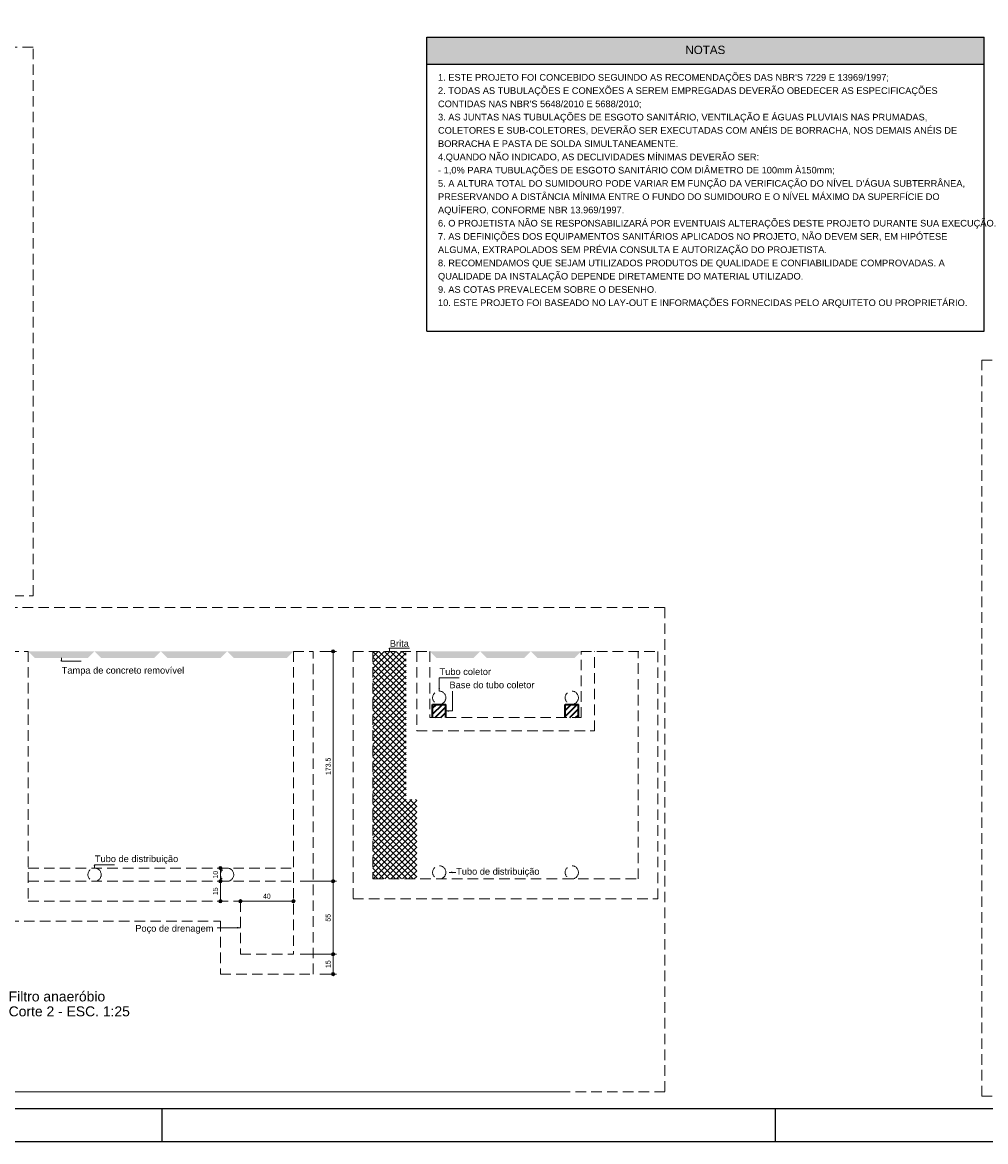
# Model space of a CAD drawing. Header units: feet. Extents: x 8 to 127, y 6 to 90.
# Tile 7 of 256: x 49 to 78, y 6 to 40. Entities that reach past the tile are written whole.
import ezdxf

# ---------------------------------------------------------------- set-up
doc = ezdxf.new("R2010")
doc.units = ezdxf.units.FT
doc.header["$MEASUREMENT"] = 0
doc.linetypes.add('HIDDEN2', pattern=[0.47625, 0.3175, -0.15875])
doc.layers.add('ARQ-FOLHA', color=7, linetype='Continuous')
doc.layers.add('Selo', color=7, linetype='Continuous')
for name, color, linetype, lineweight in [('DI-Cotas', 8, 'Continuous', 9), ('DI-Destaque', 1, 'Continuous', 35), ('DI-Detalhes', 8, 'HIDDEN2', 9), ('DI-Eixos', 7, 'HIDDEN2', 9), ('DI-Hachuras Tabelas', 251, 'Continuous', 0), ('DI-Níveis', 7, 'Continuous', 0), ('DI-Títulos', 7, 'Continuous', 9), ('Textos', 7, 'Continuous', 9)]:
    doc.layers.add(name, color=color, linetype=linetype, lineweight=lineweight)
doc.styles.add('Arial', font='arial.ttf')

msp = doc.modelspace()

# ---------------------------------------------------------------- hatches: boundary and pattern name
at = {"layer": 'DI-Cotas', "linetype": 'Continuous'}
for points in [[(58.079, 20.676), (58.078, 20.68), (58.078, 20.684), (58.077, 20.689), (58.076, 20.693), (58.074, 20.697), (58.072, 20.701), (58.07, 20.704), (58.067, 20.708), (58.064, 20.711), (58.061, 20.714), (58.057, 20.717), (58.054, 20.719), (58.05, 20.721), (58.046, 20.723), (58.042, 20.724), (58.037, 20.725), (58.033, 20.725), (58.029, 20.726), (58.024, 20.725), (58.02, 20.725), (58.016, 20.724), (58.011, 20.723), (58.007, 20.721), (58.004, 20.719), (58, 20.717), (57.996, 20.714), (57.993, 20.711), (57.99, 20.708), (57.988, 20.704), (57.985, 20.701), (57.983, 20.697), (57.982, 20.693), (57.98, 20.689), (57.979, 20.684), (57.979, 20.68), (57.979, 20.676), (57.979, 20.671), (57.979, 20.667), (57.98, 20.663), (57.982, 20.658), (57.983, 20.654), (57.985, 20.651), (57.988, 20.647), (57.99, 20.643), (57.993, 20.64), (57.996, 20.637), (58, 20.635), (58.004, 20.632), (58.007, 20.63), (58.011, 20.629), (58.016, 20.627), (58.02, 20.626), (58.024, 20.626), (58.029, 20.626), (58.033, 20.626), (58.037, 20.626), (58.042, 20.627), (58.046, 20.629), (58.05, 20.63), (58.054, 20.632), (58.057, 20.635), (58.061, 20.637), (58.064, 20.64), (58.067, 20.643), (58.07, 20.647), (58.072, 20.651), (58.074, 20.654), (58.076, 20.658), (58.077, 20.663), (58.078, 20.667), (58.078, 20.671)], [(54.679, 14.136), (54.678, 14.14), (54.678, 14.145), (54.677, 14.149), (54.676, 14.153), (54.674, 14.157), (54.672, 14.161), (54.67, 14.165), (54.667, 14.168), (54.664, 14.171), (54.661, 14.174), (54.657, 14.177), (54.654, 14.179), (54.65, 14.181), (54.646, 14.183), (54.642, 14.184), (54.637, 14.185), (54.633, 14.186), (54.629, 14.186), (54.624, 14.186), (54.62, 14.185), (54.616, 14.184), (54.611, 14.183), (54.607, 14.181), (54.604, 14.179), (54.6, 14.177), (54.596, 14.174), (54.593, 14.171), (54.59, 14.168), (54.588, 14.165), (54.585, 14.161), (54.583, 14.157), (54.582, 14.153), (54.58, 14.149), (54.579, 14.145), (54.579, 14.14), (54.579, 14.136), (54.579, 14.132), (54.579, 14.127), (54.58, 14.123), (54.582, 14.119), (54.583, 14.115), (54.585, 14.111), (54.588, 14.107), (54.59, 14.104), (54.593, 14.101), (54.596, 14.098), (54.6, 14.095), (54.604, 14.093), (54.607, 14.091), (54.611, 14.089), (54.616, 14.088), (54.62, 14.087), (54.624, 14.086), (54.629, 14.086), (54.633, 14.086), (54.637, 14.087), (54.642, 14.088), (54.646, 14.089), (54.65, 14.091), (54.654, 14.093), (54.657, 14.095), (54.661, 14.098), (54.664, 14.101), (54.667, 14.104), (54.67, 14.107), (54.672, 14.111), (54.674, 14.115), (54.676, 14.119), (54.677, 14.123), (54.678, 14.127), (54.678, 14.132)], [(54.679, 13.736), (54.678, 13.74), (54.678, 13.745), (54.677, 13.749), (54.676, 13.753), (54.674, 13.757), (54.672, 13.761), (54.67, 13.765), (54.667, 13.768), (54.664, 13.771), (54.661, 13.774), (54.657, 13.777), (54.654, 13.779), (54.65, 13.781), (54.646, 13.783), (54.642, 13.784), (54.637, 13.785), (54.633, 13.786), (54.629, 13.786), (54.624, 13.786), (54.62, 13.785), (54.616, 13.784), (54.611, 13.783), (54.607, 13.781), (54.604, 13.779), (54.6, 13.777), (54.596, 13.774), (54.593, 13.771), (54.59, 13.768), (54.588, 13.765), (54.585, 13.761), (54.583, 13.757), (54.582, 13.753), (54.58, 13.749), (54.579, 13.745), (54.579, 13.74), (54.579, 13.736), (54.579, 13.732), (54.579, 13.727), (54.58, 13.723), (54.582, 13.719), (54.583, 13.715), (54.585, 13.711), (54.588, 13.707), (54.59, 13.704), (54.593, 13.701), (54.596, 13.698), (54.6, 13.695), (54.604, 13.693), (54.607, 13.691), (54.611, 13.689), (54.616, 13.688), (54.62, 13.687), (54.624, 13.686), (54.629, 13.686), (54.633, 13.686), (54.637, 13.687), (54.642, 13.688), (54.646, 13.689), (54.65, 13.691), (54.654, 13.693), (54.657, 13.695), (54.661, 13.698), (54.664, 13.701), (54.667, 13.704), (54.67, 13.707), (54.672, 13.711), (54.674, 13.715), (54.676, 13.719), (54.677, 13.723), (54.678, 13.727), (54.678, 13.732)], [(54.679, 13.736), (54.678, 13.74), (54.678, 13.745), (54.677, 13.749), (54.676, 13.753), (54.674, 13.757), (54.672, 13.761), (54.67, 13.765), (54.667, 13.768), (54.664, 13.771), (54.661, 13.774), (54.657, 13.777), (54.654, 13.779), (54.65, 13.781), (54.646, 13.783), (54.642, 13.784), (54.637, 13.785), (54.633, 13.786), (54.629, 13.786), (54.624, 13.786), (54.62, 13.785), (54.616, 13.784), (54.611, 13.783), (54.607, 13.781), (54.604, 13.779), (54.6, 13.777), (54.596, 13.774), (54.593, 13.771), (54.59, 13.768), (54.588, 13.765), (54.585, 13.761), (54.583, 13.757), (54.582, 13.753), (54.58, 13.749), (54.579, 13.745), (54.579, 13.74), (54.579, 13.736), (54.579, 13.732), (54.579, 13.727), (54.58, 13.723), (54.582, 13.719), (54.583, 13.715), (54.585, 13.711), (54.588, 13.707), (54.59, 13.704), (54.593, 13.701), (54.596, 13.698), (54.6, 13.695), (54.604, 13.693), (54.607, 13.691), (54.611, 13.689), (54.616, 13.688), (54.62, 13.687), (54.624, 13.686), (54.629, 13.686), (54.633, 13.686), (54.637, 13.687), (54.642, 13.688), (54.646, 13.689), (54.65, 13.691), (54.654, 13.693), (54.657, 13.695), (54.661, 13.698), (54.664, 13.701), (54.667, 13.704), (54.67, 13.707), (54.672, 13.711), (54.674, 13.715), (54.676, 13.719), (54.677, 13.723), (54.678, 13.727), (54.678, 13.732)], [(58.079, 13.736), (58.078, 13.74), (58.078, 13.745), (58.077, 13.749), (58.076, 13.753), (58.074, 13.757), (58.072, 13.761), (58.07, 13.765), (58.067, 13.768), (58.064, 13.771), (58.061, 13.774), (58.057, 13.777), (58.054, 13.779), (58.05, 13.781), (58.046, 13.783), (58.042, 13.784), (58.037, 13.785), (58.033, 13.786), (58.029, 13.786), (58.024, 13.786), (58.02, 13.785), (58.016, 13.784), (58.011, 13.783), (58.007, 13.781), (58.004, 13.779), (58, 13.777), (57.996, 13.774), (57.993, 13.771), (57.99, 13.768), (57.988, 13.765), (57.985, 13.761), (57.983, 13.757), (57.982, 13.753), (57.98, 13.749), (57.979, 13.745), (57.979, 13.74), (57.979, 13.736), (57.979, 13.732), (57.979, 13.727), (57.98, 13.723), (57.982, 13.719), (57.983, 13.715), (57.985, 13.711), (57.988, 13.707), (57.99, 13.704), (57.993, 13.701), (57.996, 13.698), (58, 13.695), (58.004, 13.693), (58.007, 13.691), (58.011, 13.689), (58.016, 13.688), (58.02, 13.687), (58.024, 13.686), (58.029, 13.686), (58.033, 13.686), (58.037, 13.687), (58.042, 13.688), (58.046, 13.689), (58.05, 13.691), (58.054, 13.693), (58.057, 13.695), (58.061, 13.698), (58.064, 13.701), (58.067, 13.704), (58.07, 13.707), (58.072, 13.711), (58.074, 13.715), (58.076, 13.719), (58.077, 13.723), (58.078, 13.727), (58.078, 13.732)], [(58.079, 13.736), (58.078, 13.74), (58.078, 13.745), (58.077, 13.749), (58.076, 13.753), (58.074, 13.757), (58.072, 13.761), (58.07, 13.765), (58.067, 13.768), (58.064, 13.771), (58.061, 13.774), (58.057, 13.777), (58.054, 13.779), (58.05, 13.781), (58.046, 13.783), (58.042, 13.784), (58.037, 13.785), (58.033, 13.786), (58.029, 13.786), (58.024, 13.786), (58.02, 13.785), (58.016, 13.784), (58.011, 13.783), (58.007, 13.781), (58.004, 13.779), (58, 13.777), (57.996, 13.774), (57.993, 13.771), (57.99, 13.768), (57.988, 13.765), (57.985, 13.761), (57.983, 13.757), (57.982, 13.753), (57.98, 13.749), (57.979, 13.745), (57.979, 13.74), (57.979, 13.736), (57.979, 13.732), (57.979, 13.727), (57.98, 13.723), (57.982, 13.719), (57.983, 13.715), (57.985, 13.711), (57.988, 13.707), (57.99, 13.704), (57.993, 13.701), (57.996, 13.698), (58, 13.695), (58.004, 13.693), (58.007, 13.691), (58.011, 13.689), (58.016, 13.688), (58.02, 13.687), (58.024, 13.686), (58.029, 13.686), (58.033, 13.686), (58.037, 13.687), (58.042, 13.688), (58.046, 13.689), (58.05, 13.691), (58.054, 13.693), (58.057, 13.695), (58.061, 13.698), (58.064, 13.701), (58.067, 13.704), (58.07, 13.707), (58.072, 13.711), (58.074, 13.715), (58.076, 13.719), (58.077, 13.723), (58.078, 13.727), (58.078, 13.732)], [(54.679, 13.136), (54.678, 13.14), (54.678, 13.145), (54.677, 13.149), (54.676, 13.153), (54.674, 13.157), (54.672, 13.161), (54.67, 13.165), (54.667, 13.168), (54.664, 13.171), (54.661, 13.174), (54.657, 13.177), (54.654, 13.179), (54.65, 13.181), (54.646, 13.183), (54.642, 13.184), (54.637, 13.185), (54.633, 13.186), (54.629, 13.186), (54.624, 13.186), (54.62, 13.185), (54.616, 13.184), (54.611, 13.183), (54.607, 13.181), (54.604, 13.179), (54.6, 13.177), (54.596, 13.174), (54.593, 13.171), (54.59, 13.168), (54.588, 13.165), (54.585, 13.161), (54.583, 13.157), (54.582, 13.153), (54.58, 13.149), (54.579, 13.145), (54.579, 13.14), (54.579, 13.136), (54.579, 13.132), (54.579, 13.127), (54.58, 13.123), (54.582, 13.119), (54.583, 13.115), (54.585, 13.111), (54.588, 13.107), (54.59, 13.104), (54.593, 13.101), (54.596, 13.098), (54.6, 13.095), (54.604, 13.093), (54.607, 13.091), (54.611, 13.089), (54.616, 13.088), (54.62, 13.087), (54.624, 13.086), (54.629, 13.086), (54.633, 13.086), (54.637, 13.087), (54.642, 13.088), (54.646, 13.089), (54.65, 13.091), (54.654, 13.093), (54.657, 13.095), (54.661, 13.098), (54.664, 13.101), (54.667, 13.104), (54.67, 13.107), (54.672, 13.111), (54.674, 13.115), (54.676, 13.119), (54.677, 13.123), (54.678, 13.127), (54.678, 13.132)], [(55.279, 13.136), (55.278, 13.14), (55.278, 13.145), (55.277, 13.149), (55.276, 13.153), (55.274, 13.157), (55.272, 13.161), (55.27, 13.165), (55.267, 13.168), (55.264, 13.171), (55.261, 13.174), (55.257, 13.177), (55.254, 13.179), (55.25, 13.181), (55.246, 13.183), (55.242, 13.184), (55.237, 13.185), (55.233, 13.186), (55.229, 13.186), (55.224, 13.186), (55.22, 13.185), (55.216, 13.184), (55.211, 13.183), (55.207, 13.181), (55.204, 13.179), (55.2, 13.177), (55.196, 13.174), (55.193, 13.171), (55.19, 13.168), (55.188, 13.165), (55.185, 13.161), (55.183, 13.157), (55.182, 13.153), (55.18, 13.149), (55.179, 13.145), (55.179, 13.14), (55.179, 13.136), (55.179, 13.132), (55.179, 13.127), (55.18, 13.123), (55.182, 13.119), (55.183, 13.115), (55.185, 13.111), (55.188, 13.107), (55.19, 13.104), (55.193, 13.101), (55.196, 13.098), (55.2, 13.095), (55.204, 13.093), (55.207, 13.091), (55.211, 13.089), (55.216, 13.088), (55.22, 13.087), (55.224, 13.086), (55.229, 13.086), (55.233, 13.086), (55.237, 13.087), (55.242, 13.088), (55.246, 13.089), (55.25, 13.091), (55.254, 13.093), (55.257, 13.095), (55.261, 13.098), (55.264, 13.101), (55.267, 13.104), (55.27, 13.107), (55.272, 13.111), (55.274, 13.115), (55.276, 13.119), (55.277, 13.123), (55.278, 13.127), (55.278, 13.132)], [(56.879, 13.136), (56.878, 13.14), (56.878, 13.145), (56.877, 13.149), (56.876, 13.153), (56.874, 13.157), (56.872, 13.161), (56.87, 13.165), (56.867, 13.168), (56.864, 13.171), (56.861, 13.174), (56.857, 13.177), (56.854, 13.179), (56.85, 13.181), (56.846, 13.183), (56.842, 13.184), (56.837, 13.185), (56.833, 13.186), (56.829, 13.186), (56.824, 13.186), (56.82, 13.185), (56.816, 13.184), (56.811, 13.183), (56.807, 13.181), (56.804, 13.179), (56.8, 13.177), (56.796, 13.174), (56.793, 13.171), (56.79, 13.168), (56.788, 13.165), (56.785, 13.161), (56.783, 13.157), (56.782, 13.153), (56.78, 13.149), (56.779, 13.145), (56.779, 13.14), (56.779, 13.136), (56.779, 13.132), (56.779, 13.127), (56.78, 13.123), (56.782, 13.119), (56.783, 13.115), (56.785, 13.111), (56.788, 13.107), (56.79, 13.104), (56.793, 13.101), (56.796, 13.098), (56.8, 13.095), (56.804, 13.093), (56.807, 13.091), (56.811, 13.089), (56.816, 13.088), (56.82, 13.087), (56.824, 13.086), (56.829, 13.086), (56.833, 13.086), (56.837, 13.087), (56.842, 13.088), (56.846, 13.089), (56.85, 13.091), (56.854, 13.093), (56.857, 13.095), (56.861, 13.098), (56.864, 13.101), (56.867, 13.104), (56.87, 13.107), (56.872, 13.111), (56.874, 13.115), (56.876, 13.119), (56.877, 13.123), (56.878, 13.127), (56.878, 13.132)], [(58.079, 11.536), (58.078, 11.54), (58.078, 11.545), (58.077, 11.549), (58.076, 11.553), (58.074, 11.557), (58.072, 11.561), (58.07, 11.565), (58.067, 11.568), (58.064, 11.571), (58.061, 11.574), (58.057, 11.577), (58.054, 11.579), (58.05, 11.581), (58.046, 11.583), (58.042, 11.584), (58.037, 11.585), (58.033, 11.586), (58.029, 11.586), (58.024, 11.586), (58.02, 11.585), (58.016, 11.584), (58.011, 11.583), (58.007, 11.581), (58.004, 11.579), (58, 11.577), (57.996, 11.574), (57.993, 11.571), (57.99, 11.568), (57.988, 11.565), (57.985, 11.561), (57.983, 11.557), (57.982, 11.553), (57.98, 11.549), (57.979, 11.545), (57.979, 11.54), (57.979, 11.536), (57.979, 11.532), (57.979, 11.527), (57.98, 11.523), (57.982, 11.519), (57.983, 11.515), (57.985, 11.511), (57.988, 11.507), (57.99, 11.504), (57.993, 11.501), (57.996, 11.498), (58, 11.495), (58.004, 11.493), (58.007, 11.491), (58.011, 11.489), (58.016, 11.488), (58.02, 11.487), (58.024, 11.486), (58.029, 11.486), (58.033, 11.486), (58.037, 11.487), (58.042, 11.488), (58.046, 11.489), (58.05, 11.491), (58.054, 11.493), (58.057, 11.495), (58.061, 11.498), (58.064, 11.501), (58.067, 11.504), (58.07, 11.507), (58.072, 11.511), (58.074, 11.515), (58.076, 11.519), (58.077, 11.523), (58.078, 11.527), (58.078, 11.532)], [(58.079, 11.536), (58.078, 11.54), (58.078, 11.545), (58.077, 11.549), (58.076, 11.553), (58.074, 11.557), (58.072, 11.561), (58.07, 11.565), (58.067, 11.568), (58.064, 11.571), (58.061, 11.574), (58.057, 11.577), (58.054, 11.579), (58.05, 11.581), (58.046, 11.583), (58.042, 11.584), (58.037, 11.585), (58.033, 11.586), (58.029, 11.586), (58.024, 11.586), (58.02, 11.585), (58.016, 11.584), (58.011, 11.583), (58.007, 11.581), (58.004, 11.579), (58, 11.577), (57.996, 11.574), (57.993, 11.571), (57.99, 11.568), (57.988, 11.565), (57.985, 11.561), (57.983, 11.557), (57.982, 11.553), (57.98, 11.549), (57.979, 11.545), (57.979, 11.54), (57.979, 11.536), (57.979, 11.532), (57.979, 11.527), (57.98, 11.523), (57.982, 11.519), (57.983, 11.515), (57.985, 11.511), (57.988, 11.507), (57.99, 11.504), (57.993, 11.501), (57.996, 11.498), (58, 11.495), (58.004, 11.493), (58.007, 11.491), (58.011, 11.489), (58.016, 11.488), (58.02, 11.487), (58.024, 11.486), (58.029, 11.486), (58.033, 11.486), (58.037, 11.487), (58.042, 11.488), (58.046, 11.489), (58.05, 11.491), (58.054, 11.493), (58.057, 11.495), (58.061, 11.498), (58.064, 11.501), (58.067, 11.504), (58.07, 11.507), (58.072, 11.511), (58.074, 11.515), (58.076, 11.519), (58.077, 11.523), (58.078, 11.527), (58.078, 11.532)], [(58.079, 10.936), (58.078, 10.94), (58.078, 10.945), (58.077, 10.949), (58.076, 10.953), (58.074, 10.957), (58.072, 10.961), (58.07, 10.965), (58.067, 10.968), (58.064, 10.971), (58.061, 10.974), (58.057, 10.977), (58.054, 10.979), (58.05, 10.981), (58.046, 10.983), (58.042, 10.984), (58.037, 10.985), (58.033, 10.986), (58.029, 10.986), (58.024, 10.986), (58.02, 10.985), (58.016, 10.984), (58.011, 10.983), (58.007, 10.981), (58.004, 10.979), (58, 10.977), (57.996, 10.974), (57.993, 10.971), (57.99, 10.968), (57.988, 10.965), (57.985, 10.961), (57.983, 10.957), (57.982, 10.953), (57.98, 10.949), (57.979, 10.945), (57.979, 10.94), (57.979, 10.936), (57.979, 10.932), (57.979, 10.927), (57.98, 10.923), (57.982, 10.919), (57.983, 10.915), (57.985, 10.911), (57.988, 10.907), (57.99, 10.904), (57.993, 10.901), (57.996, 10.898), (58, 10.895), (58.004, 10.893), (58.007, 10.891), (58.011, 10.889), (58.016, 10.888), (58.02, 10.887), (58.024, 10.886), (58.029, 10.886), (58.033, 10.886), (58.037, 10.887), (58.042, 10.888), (58.046, 10.889), (58.05, 10.891), (58.054, 10.893), (58.057, 10.895), (58.061, 10.898), (58.064, 10.901), (58.067, 10.904), (58.07, 10.907), (58.072, 10.911), (58.074, 10.915), (58.076, 10.919), (58.077, 10.923), (58.078, 10.927), (58.078, 10.932)]]:
    msp.add_hatch(color=8, dxfattribs=at).paths.add_polyline_path(points)
at = {"layer": 'DI-Cotas', "linetype": 'Continuous', "lineweight": 9}
for points in [[(59.729, 20.676), (59.754, 20.772), (59.703, 20.772)], [(49.829, 20.476), (49.803, 20.379), (49.854, 20.379)], [(61.229, 19.476), (61.254, 19.572), (61.203, 19.572)], [(61.429, 18.876), (61.525, 18.85), (61.525, 18.901)], [(50.829, 14.136), (50.854, 14.233), (50.803, 14.233)], [(61.529, 14.006), (61.625, 13.98), (61.625, 14.032)], [(55.229, 12.336), (55.132, 12.362), (55.132, 12.31)]]:
    msp.add_hatch(color=8, dxfattribs=at).paths.add_polyline_path(points)
at = {"layer": 'DI-Destaque', "linetype": 'Continuous'}
h = msp.add_hatch(dxfattribs=at)
h.set_pattern_fill('ANSI31', color=1, style=0)
h.paths.add_polyline_path([(61.029, 19.076), (61.029, 18.676), (61.429, 18.676), (61.429, 19.076)])
h = msp.add_hatch(dxfattribs=at)
h.set_pattern_fill('ANSI31', color=1, style=0)
h.paths.add_polyline_path([(65.029, 19.076), (65.029, 18.676), (65.429, 18.676), (65.429, 19.076)])
at = {"layer": 'DI-Detalhes', "linetype": 'Continuous'}
for points in [[(48.829, 20.676), (49.029, 20.476), (50.629, 20.476), (50.829, 20.676)], [(50.829, 20.676), (51.029, 20.476), (52.629, 20.476), (52.829, 20.676)], [(52.829, 20.676), (53.029, 20.476), (54.629, 20.476), (54.829, 20.676)], [(54.829, 20.676), (55.029, 20.476), (56.629, 20.476), (56.829, 20.676)], [(60.949, 20.676), (61.149, 20.476), (62.269, 20.476), (62.469, 20.676)], [(62.469, 20.676), (62.669, 20.476), (63.789, 20.476), (63.989, 20.676)], [(63.989, 20.676), (64.189, 20.476), (65.309, 20.476), (65.509, 20.676)]]:
    msp.add_hatch(color=8, dxfattribs=at).paths.add_polyline_path(points)
at = {"layer": 'DI-Hachuras Tabelas', "linetype": 'Continuous'}
msp.add_hatch(color=253, dxfattribs=at).paths.add_polyline_path([(60.856, 39.21), (77.666, 39.21), (77.666, 38.396), (60.856, 38.396)])
at = {"layer": 'DI-Níveis', "linetype": 'Continuous'}
h = msp.add_hatch(dxfattribs=at)
h.set_pattern_fill('ANSI37', style=0)
h.paths.add_polyline_path([(59.229, 20.676), (59.229, 13.806), (60.549, 13.806), (60.549, 16.206), (60.229, 16.206), (60.229, 20.676)])

# ---------------------------------------------------------------- linework, layer by layer
at = {"layer": 'ARQ-FOLHA'}
for p, q in [((52.872, 5.881), (52.872, 6.881)), ((71.372, 5.881), (71.372, 6.881))]:
    msp.add_line(p, q, dxfattribs=at)
for points in [[(125.872, 88.981), (10.472, 88.981), (10.472, 6.881), (125.872, 6.881), (125.872, 88.981)], [(7.972, 5.881), (126.872, 5.881)]]:
    msp.add_lwpolyline(points, dxfattribs=at)
at = {"layer": 'DI-Cotas', "color": 8, "linetype": 'Continuous', "lineweight": 9}
for p, q in [((57.629, 20.676), (58.129, 20.676)), ((58.029, 13.736), (58.029, 20.676)), ((49.829, 20.376), (50.429, 20.376)), ((61.229, 19.876), (61.829, 19.876)), ((61.629, 19.476), (61.629, 18.876)), ((50.829, 14.236), (51.429, 14.236)), ((54.629, 14.136), (54.529, 14.136)), ((54.629, 13.736), (54.629, 14.136)), ((54.629, 13.736), (54.529, 13.736)), ((54.629, 13.736), (54.529, 13.736)), ((54.629, 13.136), (54.629, 13.736)), ((57.029, 13.736), (58.129, 13.736)), ((57.029, 13.736), (58.129, 13.736)), ((58.029, 11.536), (58.029, 13.736)), ((54.629, 13.136), (54.529, 13.136)), ((56.829, 13.136), (55.229, 13.136)), ((57.029, 11.536), (58.129, 11.536)), ((57.029, 11.536), (58.129, 11.536)), ((58.029, 10.936), (58.029, 11.536)), ((57.629, 10.936), (58.129, 10.936))]:
    msp.add_line(p, q, dxfattribs=at)
for points in [[(59.729, 20.676), (59.729, 20.776)], [(49.829, 20.476), (49.829, 20.376)], [(61.229, 19.476), (61.229, 19.876)], [(61.429, 18.876), (61.629, 18.876)], [(50.829, 14.136), (50.829, 14.236)], [(61.529, 14.006), (61.729, 14.006)], [(55.229, 12.336), (54.529, 12.336)]]:
    msp.add_lwpolyline(points, dxfattribs=at)
for centre in [(58.029, 20.676), (54.629, 14.136), (54.629, 13.736), (54.629, 13.736), (58.029, 13.736), (58.029, 13.736), (54.629, 13.136), (55.229, 13.136), (56.829, 13.136), (58.029, 11.536), (58.029, 11.536), (58.029, 10.936)]:
    msp.add_circle(centre, 0.05, dxfattribs=at)
at = {"layer": 'DI-Destaque', "color": 1, "linetype": 'Continuous', "lineweight": 35}
for p, q in [((61.029, 18.676), (61.029, 19.076)), ((61.029, 19.076), (61.429, 19.076)), ((61.429, 18.676), (61.429, 19.076)), ((65.029, 18.676), (65.029, 19.076)), ((65.029, 19.076), (65.429, 19.076)), ((65.429, 18.676), (65.429, 19.076))]:
    msp.add_line(p, q, dxfattribs=at)
at = {"layer": 'DI-Detalhes'}
for p, q in [((48.975, 38.906), (11.23, 38.906)), ((48.975, 22.353), (48.975, 38.906)), ((11.23, 22.353), (48.975, 22.353)), ((11.036, 21.994), (68.04, 21.994)), ((11.036, 21.994), (64.889, 21.994)), ((68.04, 21.994), (68.04, 7.382)), ((68.04, 21.994), (68.04, 7.382)), ((68.04, 7.382), (11.036, 7.382)), ((64.889, 7.382), (11.036, 7.382))]:
    msp.add_line(p, q, dxfattribs=at)
msp.add_lwpolyline([(77.597, 29.467), (107.918, 29.467), (107.918, 7.249), (77.597, 7.249)], close=True, dxfattribs=at)
at = {"layer": 'DI-Detalhes', "color": 8, "linetype": 'HIDDEN2', "lineweight": 9}
for centre in [(61.229, 19.276), (65.229, 19.276), (61.229, 14.006), (65.229, 14.006), (50.829, 13.936), (54.829, 13.936)]:
    msp.add_circle(centre, 0.2, dxfattribs=at)
at = {"layer": 'DI-Eixos', "color": 7, "linetype": 'HIDDEN2', "lineweight": 9}
for p, q in [((48.229, 20.676), (48.829, 20.676)), ((48.829, 20.676), (48.829, 13.136)), ((56.829, 20.676), (56.829, 11.536)), ((56.829, 20.676), (57.429, 20.676)), ((57.429, 10.936), (57.429, 20.676)), ((58.629, 20.676), (58.629, 13.206)), ((58.629, 20.676), (60.949, 20.676)), ((59.229, 20.676), (59.229, 13.806)), ((60.549, 20.676), (60.549, 18.276)), ((60.949, 20.676), (60.949, 18.676)), ((65.509, 18.676), (65.509, 20.676)), ((65.509, 20.676), (67.829, 20.676)), ((65.909, 18.276), (65.909, 20.676)), ((67.229, 13.806), (67.229, 20.676)), ((67.829, 13.206), (67.829, 20.676)), ((60.949, 18.676), (65.509, 18.676)), ((60.549, 18.276), (65.909, 18.276)), ((48.829, 14.136), (56.829, 14.136)), ((48.829, 13.736), (56.829, 13.736)), ((59.229, 13.806), (67.229, 13.806)), ((58.629, 13.206), (67.829, 13.206)), ((48.829, 13.136), (55.229, 13.136)), ((55.229, 13.136), (55.229, 11.536)), ((48.229, 12.536), (54.629, 12.536)), ((54.629, 12.536), (54.629, 10.936)), ((55.229, 11.536), (56.829, 11.536)), ((54.629, 10.936), (57.429, 10.936))]:
    msp.add_line(p, q, dxfattribs=at)
at = {"layer": 'DI-Níveis', "color": 7, "linetype": 'Continuous', "lineweight": 0}
msp.add_line((59.729, 20.776), (60.329, 20.776), dxfattribs=at)
at = {"layer": 'Selo'}
for p, q in [((60.856, 30.336), (60.856, 39.21)), ((60.856, 39.21), (77.666, 39.21)), ((77.666, 30.336), (77.666, 39.21)), ((60.856, 38.396), (77.666, 38.396)), ((60.856, 30.336), (77.666, 30.336))]:
    msp.add_line(p, q, dxfattribs=at)

# ---------------------------------------------------------------- texts
at = {"layer": 'DI-Cotas', "color": 8, "char_height": 0.15, "attachment_point": 8, "rotation": 90.0002, "line_spacing_factor": 0.6, "style": 'Arial'}
for s, insert, width in [('173.5', (57.954, 17.206), 1.0484), ('10', (54.554, 13.936), 0.46601), ('15', (54.554, 13.436), 0.46601), ('55', (57.954, 12.636), 0.46601), ('15', (57.954, 11.236), 0.46601)]:
    msp.add_mtext(s, dxfattribs=dict(at, insert=insert, width=width))
at = {"layer": 'DI-Cotas', "color": 8, "insert": (56.029, 13.211), "char_height": 0.15, "width": 0.46601, "attachment_point": 8, "line_spacing_factor": 0.6, "style": 'Arial'}
msp.add_mtext('40', dxfattribs=at)
at = {"layer": 'DI-Detalhes', "color": 8, "char_height": 0.2, "line_spacing_factor": 0.6, "style": 'Arial'}
for s, insert, width, attachment_point in [('Tampa de concreto removível', (49.839, 19.944), 7.39085, 7), ('Tubo coletor', (61.239, 19.96), 3.10549, 7), ('Base do tubo coletor', (61.539, 19.56), 5.1247, 7), ('Tubo de distribuição', (50.839, 14.254), 5.0311, 7), ('Tubo de distribuição', (61.739, 13.874), 5.0311, 7), ('Poço de drenagem', (54.419, 12.154), 4.72104, 9)]:
    msp.add_mtext(s, dxfattribs=dict(at, insert=insert, width=width, attachment_point=attachment_point))
at = {"layer": 'DI-Níveis', "color": 7, "insert": (59.739, 20.81), "char_height": 0.2, "width": 1.14878, "attachment_point": 7, "line_spacing_factor": 0.6, "style": 'Arial'}
msp.add_mtext('Brita', dxfattribs=at)
at = {"layer": 'DI-Títulos', "color": 7, "char_height": 0.3, "attachment_point": 7, "line_spacing_factor": 0.6, "style": 'Arial'}
for s, insert, width in [('Filtro anaeróbio', (48.239, 10.107), 5.8221), ('Corte 2 - ESC. 1:25', (48.239, 9.657), 7.31296)]:
    msp.add_mtext(s, dxfattribs=dict(at, insert=insert, width=width))
at = {"layer": 'Textos', "style": 'Arial'}
for s, insert, char_height, width, attachment_point, line_spacing_factor in [('NOTAS', (68.657, 38.698), 0.25, 2.44701, 7, 0.9), ("1. ESTE PROJETO FOI CONCEBIDO SEGUINDO AS RECOMENDAÇÕES DAS NBR'S 7229 E 13969/1997;\\P2. TODAS AS TUBULAÇÕES E CONEXÕES A SEREM EMPREGADAS DEVERÃO OBEDECER AS ESPECIFICAÇÕES CONTIDAS NAS NBR'S 5648/2010 E 5688/2010;\\P3. AS JUNTAS NAS TUBULAÇÕES DE ESGOTO SANITÁRIO, VENTILAÇÃO E ÁGUAS PLUVIAIS NAS PRUMADAS, COLETORES E SUB-COLETORES, DEVERÃO SER EXECUTADAS COM ANÉIS DE BORRACHA, NOS DEMAIS ANÉIS DE BORRACHA E PASTA DE SOLDA SIMULTANEAMENTE.\\P4.QUANDO NÃO INDICADO, AS DECLIVIDADES MÍNIMAS DEVERÃO SER: \\P- 1,0% PARA TUBULAÇÕES DE ESGOTO SANITÁRIO COM DIÂMETRO DE 100mm À150mm;\\P5. A ALTURA TOTAL DO SUMIDOURO PODE VARIAR EM FUNÇÃO DA VERIFICAÇÃO DO NÍVEL D'ÁGUA SUBTERRÂNEA, PRESERVANDO A DISTÂNCIA MÍNIMA ENTRE O FUNDO DO SUMIDOURO E O NÍVEL MÁXIMO DA SUPERFÍCIE DO AQUÍFERO, CONFORME NBR 13.969/1997.\\P6. O PROJETISTA NÃO SE RESPONSABILIZARÁ POR EVENTUAIS ALTERAÇÕES DESTE PROJETO DURANTE SUA EXECUÇÃO. \\P7. AS DEFINIÇÕES DOS EQUIPAMENTOS SANITÁRIOS APLICADOS NO PROJETO, NÃO DEVEM SER, EM HIPÓTESE ALGUMA, EXTRAPOLADOS SEM PRÉVIA CONSULTA E AUTORIZAÇÃO DO PROJETISTA. \\P8. RECOMENDAMOS QUE SEJAM UTILIZADOS PRODUTOS DE QUALIDADE E CONFIABILIDADE COMPROVADAS. A QUALIDADE DA INSTALAÇÃO DEPENDE DIRETAMENTE DO MATERIAL UTILIZADO. \\P9. AS COTAS PREVALECEM SOBRE O DESENHO.\\P10. ESTE PROJETO FOI BASEADO NO LAY-OUT E INFORMAÇÕES FORNECIDAS PELO ARQUITETO OU PROPRIETÁRIO.", (61.192, 38.097), 0.2, 16.5, 1, 1.2)]:
    msp.add_mtext(s, dxfattribs=dict(at, insert=insert, char_height=char_height, width=width, attachment_point=attachment_point, line_spacing_factor=line_spacing_factor))

doc.saveas('drawing.dxf')
